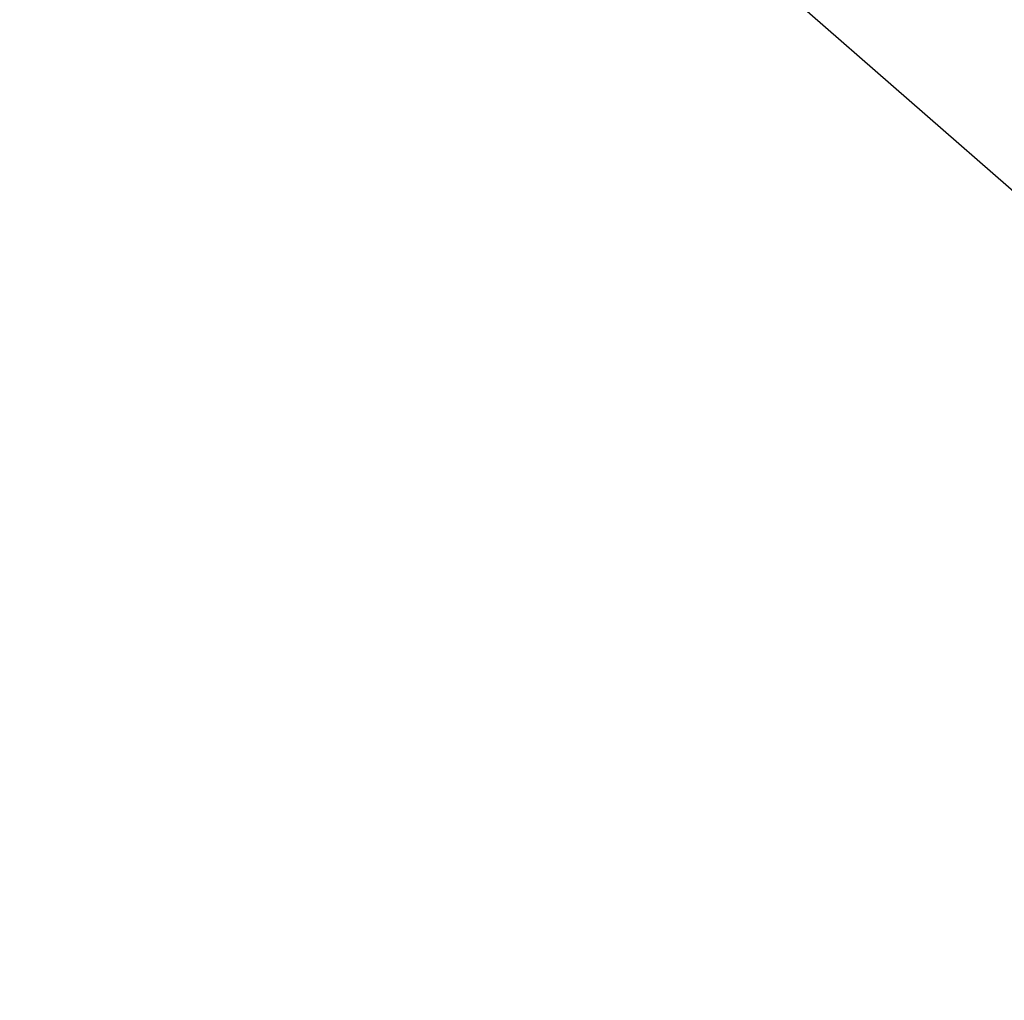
# Model space of a CAD drawing. Extents: x 0 to 457, y -4 to 453.
# Tile 126 of 256: x 129.7349 to 129.7518, y 126.9748 to 126.9917. Entities that reach past the tile are written whole.
import ezdxf

# ---------------------------------------------------------------- set-up
doc = ezdxf.new("R2010")
doc.units = 0
doc.layers.get('0').update_dxf_attribs({"color": 13, "linetype": 'CONTINUOUS'})

# ---------------------------------------------------------------- blocks, each defined once
blk = doc.blocks.new('GROUP_16')
blk.add_line((47.005751, 60.939053, 7.581079), (41.324106, 62.056829, 7.581079))
mesh = blk.add_polyface()
corners = [(41.526867, 65.252982, 8.817998), (47.191253, 61.48931, 6.761443), (41.36087, 62.636348, 6.761443), (48.028828, 63.973821, 8.817998)]
mesh.append_faces([[corners[k] for k in face] for face in [(0, 1, 2), (1, 0, 3)]], dxfattribs={"vtx0": -1})
mesh = blk.add_polyface()
corners = [(47.191253, 61.48931, 6.761443), (50.996281, 56.572394, 5), (46.308837, 58.871786, 5), (52.526095, 58.872342, 6.761443)]
mesh.append_faces([[corners[k] for k in face] for face in [(0, 1, 2), (1, 0, 3)]], dxfattribs={"vtx0": -1})
blk = doc.blocks.new('GROUP_7')
blk.add_blockref('GROUP_16', (0, 0, 40))
blk = doc.blocks.new('COMPONENT_9')
at = {"xscale": 0.4000000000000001, "yscale": 0.4000000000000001, "zscale": 0.4000000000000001}
blk.add_blockref('GROUP_7', (84.478492, 84.054273, 46.93731), dxfattribs=at)
blk = doc.blocks.new('GROUP_2')
at = {"rotation": 150}
blk.add_blockref('COMPONENT_9', (236.548999, 151.905576, 200), dxfattribs=at)

msp = doc.modelspace()

# ---------------------------------------------------------------- block references
msp.add_blockref('GROUP_2', (36.686424, 17.498938, -0.189035))

doc.saveas('drawing.dxf')
